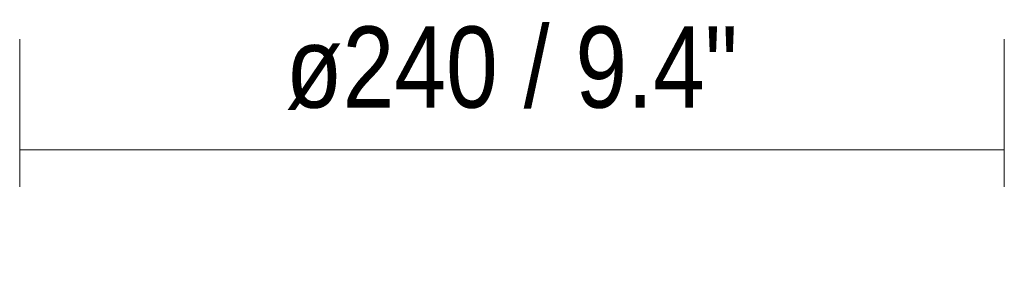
# Model space of a CAD drawing. Header units: millimetres. Extents: x -6868 to -5440, y -108 to 6742.
# Tile 3 of 5: x -6712 to -6472, y 1640 to 1700. Entities that reach past the tile are written whole.
import ezdxf

# ---------------------------------------------------------------- set-up
doc = ezdxf.new("R2010")
doc.units = ezdxf.units.MM
doc.layers.add('Cotas', color=7, linetype='Continuous', lineweight=9)
doc.layers.add('Cotas-9', color=7, linetype='Continuous', lineweight=9)
doc.styles.add('Arial Narrow', font='ARIALN.TTF', dxfattribs={"height": 19.8})
doc.dimstyles.new('FARO_-_2_2mm_Arial_Narrow_mm_Inch_Left', dxfattribs={"dimscale": 304.8, "dimtxt": 20.263933, "dimasz": 0, "dimexe": 0.088583, "dimexo": 0.0625, "dimgap": 0.014764, "dimtad": 1, "dimdec": 0, "dimzin": 0, "dimdsep": 46, "dimtxsty": 'Arial Narrow', "dimblk1": 'NONE', "dimblk2": 'NONE', "dimsah": 1, "dimcen": 0.09, "dimadec": 0, "dimazin": 0, "dimtfac": 1, "dimtdec": 4, "dimtix": 1, "dimtmove": 0, "dimatfit": 3, "dimfxl": 0.029528, "dimfxlon": 1, "dimtvp": 1, "dimtolj": 1, "dimtzin": 0, "dimarcsym": 2})

# ---------------------------------------------------------------- blocks, each defined once
blk = doc.blocks.new('DIMBLOCK3-Alzado_PDF')
at = {"layer": 'Cotas-9', "color": 251, "true_color": 0x5b5b5b, "transparency": 16777216}
for p, q in [((-6711.71, 1659.51), (-6711.71, 1695.51)), ((-6471.71, 1659.51), (-6471.71, 1695.51)), ((-6711.71, 1668.51), (-6471.71, 1668.51)), ((-6711.71, 1668.51), (-6711.71, 1659.51)), ((-6471.71, 1668.51), (-6471.71, 1659.51))]:
    blk.add_line(p, q, dxfattribs=at)
at = {"layer": 'Cotas-9', "color": 0, "transparency": 16777216, "insert": (-6646.87, 1698.6), "char_height": 19.8, "width": 132.391, "attachment_point": 1, "line_spacing_factor": 0.974696, "style": 'Arial Narrow'}
blk.add_mtext('ø240 / 9.4"', dxfattribs=at)
blk = doc.blocks.new('_None')

msp = doc.modelspace()

# ---------------------------------------------------------------- dimensions: what is measured, and where the dimension line sits
at = {"layer": 'Cotas', "color": 251, "true_color": 0x5b5b5b}
dim = msp.add_linear_dim(base=(-6471.71, 1668.51), p1=(-6711.71, 1659.51), p2=(-6471.71, 1659.51), text='ø<>', dimstyle='FARO_-_2_2mm_Arial_Narrow_mm_Inch_Left', override={"dimpost": '<>', "dimfxl": 240}, dxfattribs=at)
dim.commit()
dim.dimension.update_dxf_attribs({"geometry": 'DIMBLOCK3-Alzado_PDF', "text_midpoint": (-6591.71, 1685.82)})

doc.saveas('drawing.dxf')
